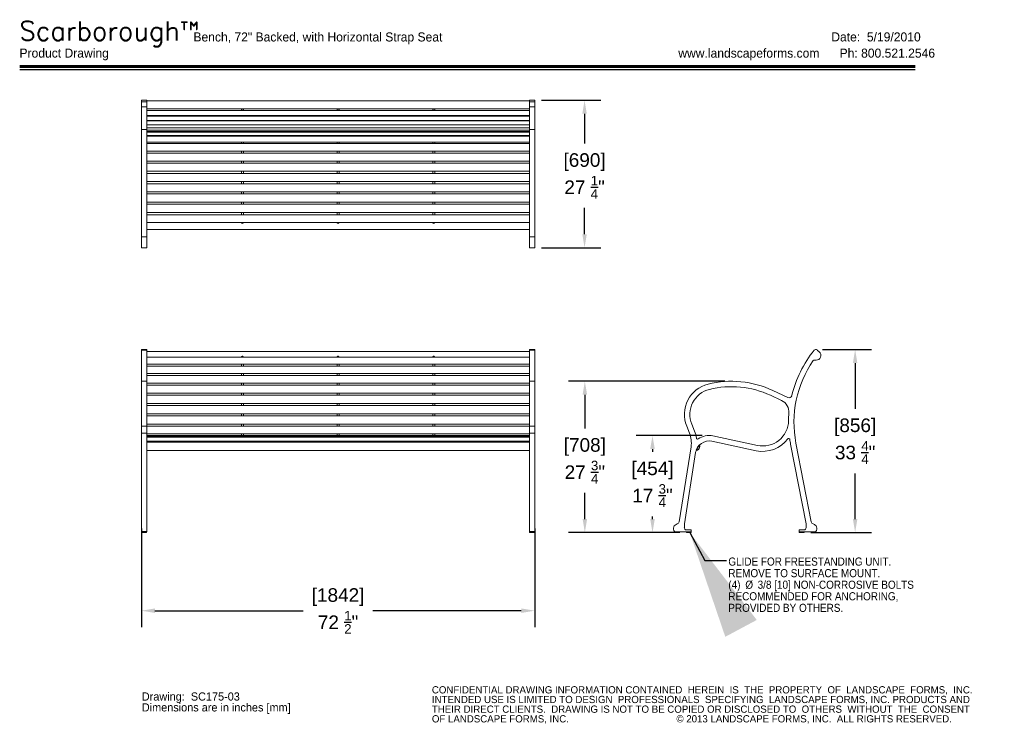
# Model space of a CAD drawing. Header units: feet. Extents: x -2747 to -2628, y 3172 to 3285.
# Tile 2 of 5: x -2746 to -2728, y 3238 to 3250. Entities that reach past the tile are written whole.
import ezdxf

# ---------------------------------------------------------------- set-up
doc = ezdxf.new("R2010")
doc.units = ezdxf.units.FT
doc.header["$LTSCALE"] = 20
doc.header["$MEASUREMENT"] = 0
doc.linetypes.add('SLD-Solid', pattern=[0])
for name, color, linetype in [('FORMAT', 7, 'SLD-Solid'), ('LANDSCAPEFORMS', 7, 'SLD-Solid'), ('MCD-P-SWING', 152, 'Continuous'), ('MCD-TEXT', 7, 'Continuous')]:
    doc.layers.add(name, color=color, linetype=linetype)
doc.styles.add('MCD basic', font='arial.ttf', dxfattribs={"height": 0.125})
doc.styles.add('SLDTEXTSTYLE0', font='txt')
doc.styles.add('SLDTEXTSTYLE1', font='txt')
doc.styles.add('SLDTEXTSTYLE2', font='txt', dxfattribs={"bigfont": 'bigfont'})
doc.styles.add('SLDTEXTSTYLE3', font='GOTHIC.TTF', dxfattribs={"width": 0.913})
doc.styles.get("Standard").update_dxf_attribs({"font": 'simplex.shx'})
doc.dimstyles.new('MCD-ENG', dxfattribs={"dimtxt": 0.125, "dimasz": 0.125, "dimexe": 0.15, "dimexo": 0.0625, "dimgap": 0.09, "dimtad": 0, "dimzin": 0, "dimdsep": 46, "dimtxsty": 'MCD basic', "dimcen": 0.09, "dimclrd": 256, "dimclre": 256, "dimclrt": 256, "dimadec": 1, "dimazin": 1, "dimtfac": 1, "dimtofl": 0, "dimtmove": 0, "dimatfit": 3, "dimfxl": 1, "dimtolj": 1, "dimtzin": 0, "dimlwd": -1, "dimarcsym": 0})
doc.dimstyles.new('SLDDIMSTYLE1', dxfattribs={"dimtxt": 0, "dimasz": 2, "dimexe": 0, "dimexo": 0.0625, "dimgap": 0, "dimtad": 0, "dimtih": 1, "dimtoh": 1, "dimdec": 0, "dimrnd": 1e-09, "dimzin": 0, "dimdsep": 46, "dimlunit": 5, "dimtxsty": 'Standard', "dimsah": 1, "dimcen": 0.09, "dimadec": 0, "dimazin": 0, "dimtfac": 2, "dimtdec": 0, "dimtofl": 0, "dimtmove": 0, "dimatfit": 3, "dimfxl": 1, "dimfrac": 2, "dimtolj": 1, "dimtzin": 0, "dimarcsym": 0})

# ---------------------------------------------------------------- blocks, each defined once
blk = doc.blocks.new('Block1')
at = {"layer": 'FORMAT', "linetype": 'SLD-Solid', "lineweight": 60}
blk.add_line((7.71, 124.98), (172.74, 124.98), dxfattribs=at)
at = {"layer": 'FORMAT'}
blk.add_line((7.71, 124.4), (172.74, 124.4), dxfattribs=at)
blk = doc.blocks.new('SW_NOTE_0')
at = {"layer": 'LANDSCAPEFORMS', "color": 0, "char_height": 1.5, "attachment_point": 1, "style": 'SLDTEXTSTYLE0'}
for s, insert in [('Drawing:  SC175-03', (0, 2.1)), ('Dimensions are in inches [mm]', (0, 0.1))]:
    blk.add_mtext(s, dxfattribs=dict(at, insert=insert))
blk = doc.blocks.new('SW_NOTE_1')
at = {"layer": 'LANDSCAPEFORMS', "color": 0, "attachment_point": 1, "style": 'SLDTEXTSTYLE1'}
for s, insert, char_height in [('CONFIDENTIAL DRAWING INFORMATION CONTAINED  HEREIN  IS  THE  PROPERTY  OF  LANDSCAPE  FORMS,  INC.  ', (0, 1.87), 1.3333), ('INTENDED USE IS LIMITED TO DESIGN  PROFESSIONALS  SPECIFYING  LANDSCAPE FORMS, INC. PRODUCTS AND ', (0, 0.09), 1.3333), ('THEIR DIRECT CLIENTS.  DRAWING IS NOT TO BE COPIED OR DISCLOSED TO  OTHERS  WITHOUT  THE  CONSENT ', (0, -1.69), 1.3333), ('OF LANDSCAPE FORMS, INC.                                        © 2013 LANDSCAPE FORMS, INC.  ALL RIGHTS RESERVED.', (0, -3.47), 1.33333)]:
    blk.add_mtext(s, dxfattribs=dict(at, insert=insert, char_height=char_height))
blk = doc.blocks.new('SW_NOTE_2')
at = {"layer": 'LANDSCAPEFORMS', "color": 0, "attachment_point": 1}
for s, insert, char_height, style in [('Scarborough™', (0, 4.9), 3.5, 'SLDTEXTSTYLE2'), ('Bench, 72" Backed, with Horizontal Strap Seat', (32.06, 2.86), 1.6667, 'SLDTEXTSTYLE0')]:
    blk.add_mtext(s, dxfattribs=dict(at, insert=insert, char_height=char_height, style=style))
blk = doc.blocks.new('*D89')
at = {"layer": 'Defpoints', "color": 0, "lineweight": 50, "transparency": 16777216}
for p in [(-2743.409, 3241.233), (-2736.159, 3241.233), (-2736.159, 3239.594)]:
    blk.add_point(p, dxfattribs=at)
at = {"layer": 'MCD-TEXT', "lineweight": -2, "transparency": 16777216}
for p, q in [((-2743.409, 3241.108), (-2743.409, 3239.294)), ((-2736.159, 3241.108), (-2736.159, 3239.294))]:
    blk.add_line(p, q, dxfattribs=at)
at = {"layer": 'MCD-TEXT', "transparency": 16777216}
for p, q in [((-2743.159, 3239.594), (-2740.426, 3239.594)), ((-2736.409, 3239.594), (-2739.142, 3239.594))]:
    blk.add_line(p, q, dxfattribs=at)
at = {"layer": 'MCD-TEXT', "lineweight": 50, "transparency": 16777216}
for points in [[(-2743.159, 3239.636), (-2743.159, 3239.553), (-2743.409, 3239.594)], [(-2736.409, 3239.636), (-2736.409, 3239.553), (-2736.159, 3239.594)]]:
    blk.add_solid(points, dxfattribs=at)
at = {"layer": 'MCD-TEXT', "transparency": 16777216, "insert": (-2739.784, 3240.008), "char_height": 0.25, "attachment_point": 2, "style": 'MCD basic'}
blk.add_mtext('\\A1;[1842]\\P72 {\\H0.7x;\\S1/2;}"', dxfattribs=at)
blk = doc.blocks.new('*D91')
at = {"layer": 'Defpoints', "color": 0, "lineweight": 50, "transparency": 16777216}
for p in [(-2735.236, 3243.82), (-2732.533, 3243.82), (-2733.363, 3241.032)]:
    blk.add_point(p, dxfattribs=at)
at = {"layer": 'MCD-TEXT', "lineweight": -2, "transparency": 16777216}
for p, q in [((-2732.658, 3243.82), (-2735.536, 3243.82)), ((-2733.488, 3241.032), (-2735.536, 3241.032))]:
    blk.add_line(p, q, dxfattribs=at)
at = {"layer": 'MCD-TEXT', "transparency": 16777216}
for p, q in [((-2735.236, 3243.57), (-2735.236, 3242.952)), ((-2735.236, 3241.282), (-2735.236, 3241.762))]:
    blk.add_line(p, q, dxfattribs=at)
at = {"layer": 'MCD-TEXT', "lineweight": 50, "transparency": 16777216}
for points in [[(-2735.277, 3243.57), (-2735.194, 3243.57), (-2735.236, 3243.82)], [(-2735.277, 3241.282), (-2735.194, 3241.282), (-2735.236, 3241.032)]]:
    blk.add_solid(points, dxfattribs=at)
at = {"layer": 'MCD-TEXT', "transparency": 16777216, "insert": (-2735.236, 3242.772), "char_height": 0.25, "attachment_point": 2, "rotation": 359.999, "style": 'MCD basic'}
blk.add_mtext('\\A1;[708]\\P27 {\\H0.7x;\\S3/4;}"', dxfattribs=at)
blk = doc.blocks.new('*D92')
at = {"layer": 'Defpoints', "color": 0, "lineweight": 50, "transparency": 16777216}
for p in [(-2733.989, 3242.82), (-2732.947, 3242.82), (-2733.363, 3241.032)]:
    blk.add_point(p, dxfattribs=at)
at = {"layer": 'MCD-TEXT', "lineweight": -2, "transparency": 16777216}
for p, q in [((-2733.072, 3242.82), (-2734.289, 3242.82)), ((-2733.488, 3241.032), (-2734.289, 3241.032))]:
    blk.add_line(p, q, dxfattribs=at)
at = {"layer": 'MCD-TEXT', "transparency": 16777216}
for p, q in [((-2733.989, 3242.57), (-2733.989, 3242.521)), ((-2733.989, 3241.282), (-2733.989, 3241.332))]:
    blk.add_line(p, q, dxfattribs=at)
at = {"layer": 'MCD-TEXT', "lineweight": 50, "transparency": 16777216}
for points in [[(-2734.031, 3242.57), (-2733.947, 3242.57), (-2733.989, 3242.82)], [(-2734.031, 3241.282), (-2733.947, 3241.282), (-2733.989, 3241.032)]]:
    blk.add_solid(points, dxfattribs=at)
at = {"layer": 'MCD-TEXT', "transparency": 16777216, "insert": (-2733.989, 3242.341), "char_height": 0.25, "attachment_point": 2, "rotation": 359.999, "style": 'MCD basic'}
blk.add_mtext('\\A1;[454]\\P17 {\\H0.7x;\\S3/4;}"', dxfattribs=at)
blk = doc.blocks.new('*D93')
at = {"layer": 'Defpoints', "color": 0, "lineweight": 50, "transparency": 16777216}
for p in [(-2730.979, 3244.404), (-2730.254, 3244.404), (-2731.198, 3241.032)]:
    blk.add_point(p, dxfattribs=at)
at = {"layer": 'MCD-TEXT', "lineweight": -2, "transparency": 16777216}
for p, q in [((-2730.854, 3244.404), (-2729.954, 3244.404)), ((-2731.073, 3241.032), (-2729.954, 3241.032))]:
    blk.add_line(p, q, dxfattribs=at)
at = {"layer": 'MCD-TEXT', "transparency": 16777216}
for p, q in [((-2730.254, 3244.154), (-2730.254, 3243.314)), ((-2730.254, 3241.282), (-2730.254, 3242.123))]:
    blk.add_line(p, q, dxfattribs=at)
at = {"layer": 'MCD-TEXT', "lineweight": 50, "transparency": 16777216}
for points in [[(-2730.296, 3244.154), (-2730.213, 3244.154), (-2730.254, 3244.404)], [(-2730.296, 3241.282), (-2730.213, 3241.282), (-2730.254, 3241.032)]]:
    blk.add_solid(points, dxfattribs=at)
at = {"layer": 'MCD-TEXT', "transparency": 16777216, "insert": (-2730.254, 3243.134), "char_height": 0.25, "attachment_point": 2, "rotation": 359.999, "style": 'MCD basic'}
blk.add_mtext('\\A1;[856]\\P33 {\\H0.7x;\\S4/4;}"', dxfattribs=at)
blk = doc.blocks.new('SW_NOTE_3')
at = {"layer": 'FORMAT', "color": 0, "char_height": 1.5, "attachment_point": 1, "style": 'SLDTEXTSTYLE3'}
for s, insert in [('GLIDE FOR FREESTANDING UNIT. ', (0.36, 0.54)), ('REMOVE TO SURFACE MOUNT. ', (0.36, -1.59)), ('(4) ', (0.36, -3.72)), ('3/8 [10] NON-CORROSIVE BOLTS ', (5.76, -3.72)), ('%%c', (3.49, -3.72)), ('RECOMMENDED FOR ANCHORING, ', (0.36, -5.85)), ('PROVIDED BY OTHERS.', (0.36, -7.98))]:
    blk.add_mtext(s, dxfattribs=dict(at, insert=insert))
blk = doc.blocks.new('*D90')
at = {"layer": 'Defpoints', "color": 0, "lineweight": 50, "transparency": 16777216}
for p in [(-2736.159, 3248.996), (-2736.159, 3246.278), (-2735.241, 3246.278)]:
    blk.add_point(p, dxfattribs=at)
at = {"layer": 'MCD-TEXT', "lineweight": -2, "transparency": 16777216}
for p, q in [((-2736.034, 3248.996), (-2734.941, 3248.996)), ((-2736.034, 3246.278), (-2734.941, 3246.278))]:
    blk.add_line(p, q, dxfattribs=at)
at = {"layer": 'MCD-TEXT', "transparency": 16777216}
for p, q in [((-2735.241, 3248.746), (-2735.241, 3248.199)), ((-2735.241, 3246.528), (-2735.241, 3247.012))]:
    blk.add_line(p, q, dxfattribs=at)
at = {"layer": 'MCD-TEXT', "lineweight": 50, "transparency": 16777216}
for points in [[(-2735.283, 3248.746), (-2735.2, 3248.746), (-2735.241, 3248.996)], [(-2735.283, 3246.528), (-2735.2, 3246.528), (-2735.241, 3246.278)]]:
    blk.add_solid(points, dxfattribs=at)
at = {"layer": 'MCD-TEXT', "transparency": 16777216, "insert": (-2735.241, 3248.019), "char_height": 0.25, "attachment_point": 2, "rotation": 359.999, "style": 'MCD basic'}
blk.add_mtext('\\A1;[690]\\P27 {\\H0.7x;\\S1/4;}"', dxfattribs=at)

msp = doc.modelspace()

# ---------------------------------------------------------------- hatches: boundary and pattern name
at = {"layer": 'MCD-P-SWING', "ltscale": 0.25}
h = msp.add_hatch(dxfattribs=at)
h.set_pattern_fill('AR-CONC', color=256, scale=0.928118)
h.set_pattern_definition([(50, (0, 0), (6.6570226, -0.582414), [0.696089, -7.656975]), (355, (0, 0), (-1.287776, 6.981232), [0.556871, -6.12558]), (100.45144, (0.555, -0.0485), (5.369246, 6.398818), [0.591584, -6.507428]), (46.1842, (0, 1.856), (9.905261, -1.536215), [1.044133, -11.485463]), (96.63564, (0.825, 1.728), (8.674768, 9.040972), [0.887377, -9.761147]), (351.18416, (0, 1.856), (8.674768, 9.040972), [0.835306, -9.18837]), (21, (0.928, 1.392), (5.540003, -3.7367794), [0.696089, -7.656975]), (326, (0.928, 1.392), (2.258254, 6.73025), [0.556871, -6.12558]), (71.45144, (1.39, 1.081), (7.798257, 2.99347), [0.591584, -6.507428]), (37.5, (0, 0), (0.1128578, 3.0896486), [0, -6.051331, 0, -6.2183922, 0, -6.1487833]), (7.5, (0, 0), (2.4415964, 3.660607), [0, -3.5454117, 0, -5.9121132, 0, -2.3434986]), (327.5, (-2.0697, 0), (4.9545034, -0.2093359), [0, -2.3202956, 0, -7.2393223, 0, -9.6060238]), (317.5, (-2.998, 0), (5.412657, 0.9290926), [0, -3.0163843, 0, -4.8076525, 0, -6.821669])])
h.paths.add_polyline_path([(-2727.505, 3248.99), (-2728.027, 3248.99), (-2728.025, 3247.79), (-2728.028, 3247.561), (-2728.027, 3247.548), (-2728.039, 3247.514), (-2728.059, 3247.487), (-2728.1, 3247.456), (-2728.103, 3247.456), (-2728.079, 3247.472), (-2728.059, 3247.487), (-2728.039, 3247.514), (-2728.027, 3247.548), (-2728.028, 3247.561), (-2728.025, 3247.79), (-2728.027, 3248.99), (-2728.977, 3248.99), (-2728.976, 3247.71), (-2728.979, 3247.558), (-2728.977, 3247.537), (-2728.967, 3247.51), (-2728.957, 3247.495), (-2728.948, 3247.487), (-2728.937, 3247.478), (-2728.926, 3247.469), (-2728.913, 3247.463), (-2728.892, 3247.455), (-2728.883, 3247.455), (-2728.902, 3247.458), (-2728.928, 3247.47), (-2728.948, 3247.487), (-2728.963, 3247.499), (-2728.973, 3247.526), (-2728.977, 3247.535), (-2728.979, 3247.558), (-2728.976, 3247.71), (-2728.977, 3248.99), (-2729.505, 3248.99), (-2729.505, 3245.457), (-2727.505, 3245.457)], flags=17)
h.paths.add_polyline_path([(-2727.505, 3248.99), (-2728.027, 3248.99), (-2728.025, 3247.79), (-2728.028, 3247.561), (-2728.027, 3247.548), (-2728.039, 3247.514), (-2728.059, 3247.487), (-2728.079, 3247.472), (-2728.1, 3247.456), (-2728.103, 3247.456), (-2728.079, 3247.472), (-2728.059, 3247.487), (-2728.039, 3247.514), (-2728.027, 3247.548), (-2728.028, 3247.561), (-2728.025, 3247.79), (-2728.027, 3248.99), (-2728.977, 3248.99), (-2728.976, 3247.71), (-2728.979, 3247.558), (-2728.977, 3247.537), (-2728.967, 3247.51), (-2728.957, 3247.495), (-2728.948, 3247.487), (-2728.937, 3247.478), (-2728.926, 3247.469), (-2728.913, 3247.463), (-2728.898, 3247.457), (-2728.883, 3247.455), (-2728.895, 3247.455), (-2728.928, 3247.47), (-2728.948, 3247.487), (-2728.963, 3247.499), (-2728.973, 3247.526), (-2728.977, 3247.535), (-2728.979, 3247.558), (-2728.976, 3247.71), (-2728.977, 3248.99), (-2729.505, 3248.99), (-2729.505, 3245.457), (-2727.505, 3245.457)], flags=17)

# ---------------------------------------------------------------- linework, layer by layer
at = {"color": 7, "linetype": 'SLD-Solid', "lineweight": 15}
for points, knots in [([(-2741.563, 3248.834), (-2741.563, 3248.833), (-2741.562, 3248.832), (-2741.558, 3248.83), (-2741.551, 3248.829), (-2741.545, 3248.828), (-2741.539, 3248.829), (-2741.535, 3248.83), (-2741.531, 3248.832), (-2741.53, 3248.833), (-2741.53, 3248.834)], [0, 0, 0, 0, 0.061503, 0.239298, 0.395214, 0.530297, 0.655624, 0.782898, 0.92111, 1, 1, 1, 1]), ([(-2739.801, 3248.834), (-2739.8, 3248.833), (-2739.799, 3248.832), (-2739.795, 3248.83), (-2739.789, 3248.829), (-2739.783, 3248.828), (-2739.777, 3248.829), (-2739.772, 3248.83), (-2739.769, 3248.832), (-2739.768, 3248.833), (-2739.767, 3248.834)], [0, 0, 0, 0, 0.061502, 0.239298, 0.395215, 0.530298, 0.655625, 0.782899, 0.92111, 1, 1, 1, 1]), ([(-2738.038, 3248.834), (-2738.038, 3248.833), (-2738.037, 3248.832), (-2738.033, 3248.83), (-2738.026, 3248.829), (-2738.02, 3248.828), (-2738.014, 3248.829), (-2738.01, 3248.83), (-2738.006, 3248.832), (-2738.005, 3248.833), (-2738.005, 3248.834)], [0, 0, 0, 0, 0.061503, 0.239299, 0.395215, 0.530298, 0.655625, 0.7829, 0.92111, 1, 1, 1, 1]), ([(-2741.565, 3246.742), (-2741.565, 3246.741), (-2741.565, 3246.738), (-2741.562, 3246.734), (-2741.557, 3246.73), (-2741.551, 3246.728), (-2741.545, 3246.728), (-2741.539, 3246.729), (-2741.534, 3246.731), (-2741.53, 3246.735), (-2741.528, 3246.739), (-2741.528, 3246.741), (-2741.528, 3246.742)], [0, 0, 0, 0, 0.089439, 0.198096, 0.305721, 0.411695, 0.516124, 0.61973, 0.723508, 0.828379, 0.934857, 1, 1, 1, 1]), ([(-2739.802, 3246.742), (-2739.802, 3246.741), (-2739.802, 3246.738), (-2739.799, 3246.734), (-2739.795, 3246.73), (-2739.789, 3246.728), (-2739.783, 3246.728), (-2739.776, 3246.729), (-2739.771, 3246.731), (-2739.767, 3246.735), (-2739.765, 3246.739), (-2739.765, 3246.741), (-2739.765, 3246.742)], [0, 0, 0, 0, 0.089439, 0.198096, 0.305722, 0.411694, 0.516124, 0.619729, 0.723509, 0.828379, 0.934857, 1, 1, 1, 1]), ([(-2738.04, 3246.742), (-2738.04, 3246.741), (-2738.04, 3246.738), (-2738.037, 3246.734), (-2738.032, 3246.73), (-2738.026, 3246.728), (-2738.02, 3246.728), (-2738.014, 3246.729), (-2738.009, 3246.731), (-2738.005, 3246.735), (-2738.003, 3246.739), (-2738.003, 3246.741), (-2738.003, 3246.742)], [0, 0, 0, 0, 0.089439, 0.198096, 0.305722, 0.411694, 0.516123, 0.619729, 0.723509, 0.828378, 0.934857, 1, 1, 1, 1]), ([(-2741.565, 3244.263), (-2741.565, 3244.264), (-2741.565, 3244.266), (-2741.562, 3244.271), (-2741.558, 3244.277), (-2741.551, 3244.28), (-2741.545, 3244.28), (-2741.539, 3244.279), (-2741.535, 3244.276), (-2741.531, 3244.272), (-2741.528, 3244.267), (-2741.528, 3244.264), (-2741.528, 3244.263)], [0, 0, 0, 0, 0.017018, 0.16128, 0.298729, 0.419263, 0.523691, 0.620577, 0.718969, 0.825817, 0.945779, 1, 1, 1, 1]), ([(-2739.802, 3244.263), (-2739.802, 3244.264), (-2739.802, 3244.266), (-2739.8, 3244.271), (-2739.795, 3244.277), (-2739.789, 3244.28), (-2739.783, 3244.28), (-2739.777, 3244.279), (-2739.772, 3244.276), (-2739.768, 3244.272), (-2739.766, 3244.267), (-2739.766, 3244.264), (-2739.766, 3244.263)], [0, 0, 0, 0, 0.0170177, 0.1612804, 0.2987288, 0.4192633, 0.5236916, 0.6205783, 0.7189701, 0.8258167, 0.9457788, 1, 1, 1, 1]), ([(-2738.04, 3244.263), (-2738.04, 3244.264), (-2738.04, 3244.266), (-2738.037, 3244.271), (-2738.033, 3244.277), (-2738.026, 3244.28), (-2738.02, 3244.28), (-2738.014, 3244.279), (-2738.01, 3244.276), (-2738.006, 3244.272), (-2738.003, 3244.267), (-2738.003, 3244.264), (-2738.003, 3244.263)], [0, 0, 0, 0, 0.0170177, 0.1612807, 0.2987294, 0.4192633, 0.5236917, 0.6205782, 0.7189701, 0.8258164, 0.9457789, 1, 1, 1, 1])]:
    msp.add_open_spline(points, degree=3, knots=knots, dxfattribs=at)
at = {"layer": 'MCD-P-SWING', "linetype": 'SLD-Solid', "lineweight": 15}
for p, q in [((-2743.309, 3248.996), (-2743.409, 3248.996)), ((-2743.409, 3248.996), (-2743.409, 3248.966)), ((-2743.309, 3248.966), (-2743.409, 3248.966)), ((-2743.409, 3248.966), (-2743.409, 3248.926)), ((-2743.409, 3248.926), (-2743.409, 3248.873)), ((-2743.309, 3248.996), (-2743.309, 3248.966)), ((-2736.259, 3248.984), (-2743.309, 3248.984)), ((-2743.309, 3248.966), (-2743.309, 3248.926)), ((-2743.309, 3248.926), (-2743.309, 3248.873)), ((-2736.159, 3248.996), (-2736.259, 3248.996)), ((-2736.259, 3248.996), (-2736.259, 3248.966)), ((-2736.159, 3248.966), (-2736.259, 3248.966)), ((-2736.259, 3248.966), (-2736.259, 3248.926)), ((-2736.259, 3248.926), (-2736.259, 3248.873)), ((-2736.159, 3248.996), (-2736.159, 3248.966)), ((-2736.159, 3248.966), (-2736.159, 3248.926)), ((-2736.159, 3248.926), (-2736.159, 3248.873)), ((-2743.309, 3248.873), (-2743.409, 3248.873)), ((-2743.409, 3248.873), (-2743.409, 3248.457)), ((-2743.309, 3248.873), (-2743.309, 3248.457)), ((-2743.309, 3248.834), (-2736.259, 3248.834)), ((-2736.259, 3248.807), (-2743.309, 3248.807)), ((-2741.565, 3248.834), (-2741.565, 3248.807)), ((-2741.528, 3248.807), (-2741.528, 3248.834)), ((-2739.803, 3248.834), (-2739.803, 3248.807)), ((-2739.765, 3248.807), (-2739.765, 3248.834)), ((-2738.04, 3248.834), (-2738.04, 3248.807)), ((-2738.003, 3248.807), (-2738.003, 3248.834)), ((-2736.159, 3248.873), (-2736.259, 3248.873)), ((-2736.259, 3248.873), (-2736.259, 3248.457)), ((-2736.159, 3248.873), (-2736.159, 3248.457)), ((-2743.309, 3248.714), (-2736.259, 3248.714)), ((-2736.259, 3248.703), (-2743.309, 3248.703)), ((-2743.309, 3248.621), (-2736.259, 3248.621)), ((-2736.259, 3248.616), (-2743.309, 3248.616)), ((-2743.309, 3248.545), (-2736.259, 3248.545)), ((-2741.565, 3248.714), (-2741.565, 3248.703)), ((-2741.565, 3248.621), (-2741.565, 3248.616)), ((-2741.565, 3248.545), (-2741.565, 3248.544)), ((-2741.528, 3248.703), (-2741.528, 3248.714)), ((-2741.528, 3248.616), (-2741.528, 3248.621)), ((-2741.528, 3248.544), (-2741.528, 3248.545)), ((-2739.803, 3248.714), (-2739.803, 3248.703)), ((-2739.803, 3248.621), (-2739.803, 3248.616)), ((-2739.803, 3248.545), (-2739.803, 3248.544)), ((-2739.765, 3248.703), (-2739.765, 3248.714)), ((-2739.765, 3248.616), (-2739.765, 3248.621)), ((-2739.765, 3248.544), (-2739.765, 3248.545)), ((-2738.04, 3248.714), (-2738.04, 3248.703)), ((-2738.04, 3248.621), (-2738.04, 3248.616)), ((-2738.04, 3248.545), (-2738.04, 3248.544)), ((-2738.003, 3248.703), (-2738.003, 3248.714)), ((-2738.003, 3248.616), (-2738.003, 3248.621)), ((-2738.003, 3248.544), (-2738.003, 3248.545)), ((-2743.309, 3248.457), (-2743.409, 3248.457)), ((-2743.409, 3248.457), (-2743.409, 3248.388)), ((-2743.409, 3248.388), (-2743.409, 3248.109)), ((-2736.259, 3248.544), (-2743.309, 3248.544)), ((-2743.309, 3248.485), (-2736.259, 3248.485)), ((-2743.309, 3248.457), (-2743.309, 3248.388)), ((-2743.309, 3248.443), (-2736.259, 3248.443)), ((-2743.309, 3248.418), (-2736.259, 3248.418)), ((-2743.309, 3248.407), (-2736.259, 3248.407)), ((-2743.309, 3248.388), (-2743.309, 3248.109)), ((-2736.159, 3248.457), (-2736.259, 3248.457)), ((-2736.259, 3248.457), (-2736.259, 3248.388)), ((-2736.259, 3248.388), (-2736.259, 3248.109)), ((-2736.159, 3248.457), (-2736.159, 3248.388)), ((-2736.159, 3248.388), (-2736.159, 3248.109)), ((-2743.309, 3248.346), (-2736.259, 3248.346)), ((-2736.259, 3248.336), (-2743.309, 3248.336)), ((-2743.309, 3248.224), (-2736.259, 3248.224)), ((-2736.259, 3248.199), (-2743.309, 3248.199)), ((-2741.565, 3248.346), (-2741.565, 3248.336)), ((-2741.565, 3248.224), (-2741.565, 3248.199)), ((-2741.528, 3248.336), (-2741.528, 3248.346)), ((-2741.528, 3248.199), (-2741.528, 3248.224)), ((-2739.803, 3248.346), (-2739.803, 3248.336)), ((-2739.803, 3248.224), (-2739.803, 3248.199)), ((-2739.765, 3248.336), (-2739.765, 3248.346)), ((-2739.765, 3248.199), (-2739.765, 3248.224)), ((-2738.04, 3248.346), (-2738.04, 3248.336)), ((-2738.04, 3248.224), (-2738.04, 3248.199)), ((-2738.003, 3248.336), (-2738.003, 3248.346)), ((-2738.003, 3248.199), (-2738.003, 3248.224)), ((-2743.409, 3248.109), (-2743.409, 3246.916)), ((-2743.309, 3248.109), (-2743.309, 3246.916)), ((-2743.309, 3248.059), (-2736.259, 3248.059)), ((-2736.259, 3248.023), (-2743.309, 3248.023)), ((-2741.565, 3248.059), (-2741.565, 3248.023)), ((-2741.528, 3248.023), (-2741.528, 3248.059)), ((-2739.803, 3248.059), (-2739.803, 3248.023)), ((-2739.765, 3248.023), (-2739.765, 3248.059)), ((-2738.04, 3248.059), (-2738.04, 3248.023)), ((-2738.003, 3248.023), (-2738.003, 3248.059)), ((-2736.259, 3248.109), (-2736.259, 3246.916)), ((-2736.159, 3248.109), (-2736.159, 3246.916)), ((-2743.309, 3247.873), (-2736.259, 3247.873)), ((-2736.259, 3247.834), (-2743.309, 3247.834)), ((-2741.565, 3247.873), (-2741.565, 3247.834)), ((-2741.528, 3247.834), (-2741.528, 3247.873)), ((-2739.803, 3247.873), (-2739.803, 3247.834)), ((-2739.765, 3247.834), (-2739.765, 3247.873)), ((-2738.04, 3247.873), (-2738.04, 3247.834)), ((-2738.003, 3247.834), (-2738.003, 3247.873)), ((-2743.309, 3247.686), (-2736.259, 3247.686)), ((-2736.259, 3247.646), (-2743.309, 3247.646)), ((-2741.565, 3247.686), (-2741.565, 3247.646)), ((-2741.528, 3247.646), (-2741.528, 3247.686)), ((-2739.803, 3247.686), (-2739.803, 3247.646)), ((-2739.765, 3247.646), (-2739.765, 3247.686)), ((-2738.04, 3247.686), (-2738.04, 3247.646)), ((-2738.003, 3247.646), (-2738.003, 3247.686)), ((-2743.309, 3247.498), (-2736.259, 3247.498)), ((-2736.259, 3247.458), (-2743.309, 3247.458)), ((-2741.565, 3247.498), (-2741.565, 3247.458)), ((-2741.528, 3247.458), (-2741.528, 3247.498)), ((-2739.803, 3247.498), (-2739.803, 3247.458)), ((-2739.765, 3247.458), (-2739.765, 3247.498)), ((-2738.04, 3247.498), (-2738.04, 3247.458)), ((-2738.003, 3247.458), (-2738.003, 3247.498)), ((-2743.309, 3247.309), (-2736.259, 3247.309)), ((-2741.565, 3247.309), (-2741.565, 3247.269)), ((-2741.528, 3247.269), (-2741.528, 3247.309)), ((-2739.803, 3247.309), (-2739.803, 3247.269)), ((-2739.765, 3247.269), (-2739.765, 3247.309)), ((-2738.04, 3247.309), (-2738.04, 3247.269)), ((-2738.003, 3247.269), (-2738.003, 3247.309)), ((-2736.259, 3247.269), (-2743.309, 3247.269)), ((-2743.309, 3247.121), (-2736.259, 3247.121)), ((-2741.565, 3247.121), (-2741.565, 3247.08)), ((-2741.528, 3247.08), (-2741.528, 3247.121)), ((-2739.803, 3247.121), (-2739.803, 3247.08)), ((-2739.765, 3247.08), (-2739.765, 3247.121)), ((-2738.04, 3247.121), (-2738.04, 3247.08)), ((-2738.003, 3247.08), (-2738.003, 3247.121)), ((-2743.409, 3246.916), (-2743.409, 3246.479)), ((-2736.259, 3247.08), (-2743.309, 3247.08)), ((-2743.309, 3246.93), (-2736.259, 3246.93)), ((-2743.309, 3246.916), (-2743.309, 3246.479)), ((-2741.565, 3246.93), (-2741.565, 3246.886)), ((-2741.528, 3246.886), (-2741.528, 3246.93)), ((-2739.803, 3246.93), (-2739.803, 3246.886)), ((-2739.765, 3246.886), (-2739.765, 3246.93)), ((-2738.04, 3246.93), (-2738.04, 3246.886)), ((-2738.003, 3246.886), (-2738.003, 3246.93)), ((-2736.259, 3246.916), (-2736.259, 3246.479)), ((-2736.159, 3246.916), (-2736.159, 3246.479)), ((-2736.259, 3246.886), (-2743.309, 3246.886)), ((-2743.309, 3246.746), (-2736.259, 3246.746)), ((-2741.565, 3246.746), (-2741.565, 3246.742)), ((-2741.528, 3246.742), (-2741.528, 3246.746)), ((-2739.803, 3246.746), (-2739.803, 3246.742)), ((-2739.765, 3246.742), (-2739.765, 3246.746)), ((-2738.04, 3246.746), (-2738.04, 3246.742)), ((-2738.003, 3246.742), (-2738.003, 3246.746)), ((-2743.309, 3246.615), (-2736.259, 3246.615)), ((-2743.409, 3246.479), (-2743.309, 3246.479)), ((-2743.409, 3246.479), (-2743.409, 3246.383)), ((-2743.409, 3246.383), (-2743.409, 3246.345)), ((-2743.309, 3246.479), (-2743.309, 3246.383)), ((-2743.309, 3246.383), (-2743.309, 3246.345)), ((-2736.259, 3246.479), (-2736.159, 3246.479)), ((-2736.259, 3246.479), (-2736.259, 3246.383)), ((-2736.259, 3246.383), (-2736.259, 3246.345)), ((-2736.159, 3246.479), (-2736.159, 3246.383)), ((-2736.159, 3246.383), (-2736.159, 3246.345)), ((-2743.409, 3246.345), (-2743.409, 3246.278)), ((-2743.409, 3246.278), (-2743.309, 3246.278)), ((-2743.309, 3246.345), (-2743.309, 3246.278)), ((-2736.259, 3246.345), (-2736.259, 3246.278)), ((-2736.259, 3246.278), (-2736.159, 3246.278)), ((-2736.159, 3246.345), (-2736.159, 3246.278)), ((-2743.309, 3244.404), (-2743.409, 3244.404)), ((-2743.409, 3244.404), (-2743.409, 3244.39)), ((-2743.309, 3244.39), (-2743.409, 3244.39)), ((-2743.409, 3244.39), (-2743.409, 3243.82)), ((-2743.309, 3244.404), (-2743.309, 3244.39)), ((-2743.309, 3244.39), (-2743.309, 3243.82)), ((-2736.159, 3244.404), (-2736.259, 3244.404)), ((-2736.259, 3244.404), (-2736.259, 3244.39)), ((-2736.159, 3244.39), (-2736.259, 3244.39)), ((-2736.259, 3244.39), (-2736.259, 3243.82)), ((-2736.159, 3244.404), (-2736.159, 3244.39)), ((-2736.159, 3244.39), (-2736.159, 3243.82)), ((-2730.915, 3244.362), (-2730.955, 3244.395)), ((-2736.259, 3244.37), (-2743.309, 3244.37)), ((-2736.259, 3244.263), (-2743.309, 3244.263)), ((-2731.014, 3244.208), (-2730.972, 3244.208)), ((-2743.309, 3244.132), (-2736.259, 3244.132)), ((-2736.259, 3244.1), (-2743.309, 3244.1)), ((-2741.565, 3244.132), (-2741.565, 3244.1)), ((-2741.528, 3244.1), (-2741.528, 3244.132)), ((-2739.803, 3244.132), (-2739.803, 3244.1)), ((-2739.765, 3244.1), (-2739.765, 3244.132)), ((-2738.04, 3244.132), (-2738.04, 3244.1)), ((-2738.003, 3244.1), (-2738.003, 3244.132)), ((-2743.309, 3243.963), (-2736.259, 3243.963)), ((-2736.259, 3243.927), (-2743.309, 3243.927)), ((-2741.565, 3243.963), (-2741.565, 3243.927)), ((-2741.528, 3243.927), (-2741.528, 3243.963)), ((-2739.803, 3243.963), (-2739.803, 3243.927)), ((-2739.765, 3243.927), (-2739.765, 3243.963)), ((-2738.04, 3243.963), (-2738.04, 3243.927)), ((-2738.003, 3243.927), (-2738.003, 3243.963)), ((-2743.309, 3243.82), (-2743.409, 3243.82)), ((-2743.409, 3243.82), (-2743.409, 3243.767)), ((-2743.409, 3243.767), (-2743.409, 3242.993)), ((-2743.309, 3243.82), (-2743.309, 3243.767)), ((-2743.309, 3243.785), (-2736.259, 3243.785)), ((-2743.309, 3243.767), (-2743.309, 3242.993)), ((-2736.259, 3243.748), (-2743.309, 3243.748)), ((-2741.565, 3243.785), (-2741.565, 3243.748)), ((-2741.528, 3243.748), (-2741.528, 3243.785)), ((-2739.803, 3243.785), (-2739.803, 3243.748)), ((-2739.765, 3243.748), (-2739.765, 3243.785)), ((-2738.04, 3243.785), (-2738.04, 3243.748)), ((-2738.003, 3243.748), (-2738.003, 3243.785)), ((-2736.159, 3243.82), (-2736.259, 3243.82)), ((-2736.259, 3243.82), (-2736.259, 3243.767)), ((-2736.259, 3243.767), (-2736.259, 3242.993)), ((-2736.159, 3243.82), (-2736.159, 3243.767)), ((-2736.159, 3243.767), (-2736.159, 3242.993)), ((-2731.493, 3243.521), (-2731.772, 3243.651)), ((-2743.309, 3243.602), (-2736.259, 3243.602)), ((-2736.259, 3243.562), (-2743.309, 3243.562)), ((-2741.565, 3243.602), (-2741.565, 3243.562)), ((-2741.528, 3243.562), (-2741.528, 3243.602)), ((-2739.803, 3243.602), (-2739.803, 3243.562)), ((-2739.765, 3243.562), (-2739.765, 3243.602)), ((-2738.04, 3243.602), (-2738.04, 3243.562)), ((-2738.003, 3243.562), (-2738.003, 3243.602)), ((-2731.613, 3243.467), (-2731.814, 3243.561)), ((-2743.309, 3243.413), (-2736.259, 3243.413)), ((-2736.259, 3243.372), (-2743.309, 3243.372)), ((-2741.565, 3243.413), (-2741.565, 3243.372)), ((-2741.528, 3243.372), (-2741.528, 3243.413)), ((-2739.803, 3243.413), (-2739.803, 3243.372)), ((-2739.765, 3243.372), (-2739.765, 3243.413)), ((-2738.04, 3243.413), (-2738.04, 3243.372)), ((-2738.003, 3243.372), (-2738.003, 3243.413)), ((-2743.309, 3243.222), (-2736.259, 3243.222)), ((-2736.259, 3243.18), (-2743.309, 3243.18)), ((-2741.565, 3243.222), (-2741.565, 3243.18)), ((-2741.528, 3243.18), (-2741.528, 3243.222)), ((-2739.803, 3243.222), (-2739.803, 3243.18)), ((-2739.765, 3243.18), (-2739.765, 3243.222)), ((-2738.04, 3243.222), (-2738.04, 3243.18)), ((-2738.003, 3243.18), (-2738.003, 3243.222)), ((-2743.309, 3242.993), (-2743.409, 3242.993)), ((-2743.409, 3242.993), (-2743.409, 3242.865)), ((-2743.309, 3243.03), (-2736.259, 3243.03)), ((-2736.259, 3242.993), (-2743.309, 3242.993)), ((-2743.309, 3242.993), (-2743.309, 3242.865)), ((-2741.565, 3243.03), (-2741.565, 3242.993)), ((-2741.528, 3242.993), (-2741.528, 3243.03)), ((-2739.803, 3243.03), (-2739.803, 3242.993)), ((-2739.765, 3242.993), (-2739.765, 3243.03)), ((-2738.04, 3243.03), (-2738.04, 3242.993)), ((-2738.003, 3242.993), (-2738.003, 3243.03)), ((-2736.159, 3242.993), (-2736.259, 3242.993)), ((-2736.259, 3242.993), (-2736.259, 3242.865)), ((-2736.159, 3242.993), (-2736.159, 3242.865)), ((-2733.359, 3242.993), (-2733.307, 3242.865)), ((-2733.267, 3243.031), (-2733.215, 3242.902)), ((-2743.309, 3242.865), (-2743.409, 3242.865)), ((-2743.409, 3242.865), (-2743.409, 3242.613)), ((-2743.309, 3242.865), (-2743.309, 3242.613)), ((-2743.309, 3242.85), (-2736.259, 3242.85)), ((-2736.259, 3242.823), (-2743.309, 3242.823)), ((-2736.259, 3242.801), (-2743.309, 3242.801)), ((-2736.259, 3242.792), (-2743.309, 3242.792)), ((-2741.565, 3242.85), (-2741.565, 3242.823)), ((-2741.528, 3242.823), (-2741.528, 3242.85)), ((-2739.803, 3242.85), (-2739.803, 3242.823)), ((-2739.765, 3242.823), (-2739.765, 3242.85)), ((-2738.04, 3242.85), (-2738.04, 3242.823)), ((-2738.003, 3242.823), (-2738.003, 3242.85)), ((-2736.159, 3242.865), (-2736.259, 3242.865)), ((-2736.259, 3242.865), (-2736.259, 3242.613)), ((-2736.159, 3242.865), (-2736.159, 3242.613)), ((-2732.874, 3242.812), (-2732.055, 3242.638)), ((-2743.409, 3242.613), (-2743.409, 3241.233)), ((-2743.309, 3242.714), (-2736.259, 3242.714)), ((-2736.259, 3242.695), (-2743.309, 3242.695)), ((-2743.309, 3242.613), (-2743.309, 3241.233)), ((-2741.565, 3242.714), (-2741.565, 3242.695)), ((-2741.528, 3242.695), (-2741.528, 3242.714)), ((-2739.803, 3242.714), (-2739.803, 3242.695)), ((-2739.765, 3242.695), (-2739.765, 3242.714)), ((-2738.04, 3242.714), (-2738.04, 3242.695)), ((-2738.003, 3242.695), (-2738.003, 3242.714)), ((-2736.259, 3242.613), (-2736.259, 3241.233)), ((-2736.159, 3242.613), (-2736.159, 3241.233)), ((-2733.279, 3242.613), (-2733.497, 3241.233)), ((-2733.183, 3242.551), (-2733.126, 3242.645)), ((-2733.181, 3242.558), (-2733.18, 3242.558)), ((-2732.895, 3242.714), (-2732.076, 3242.54)), ((-2731.443, 3242.661), (-2731.158, 3241.195)), ((-2731.064, 3241.232), (-2731.345, 3242.68)), ((-2743.309, 3242.545), (-2736.259, 3242.545)), ((-2733.402, 3241.195), (-2733.194, 3242.509)), ((-2743.409, 3241.233), (-2743.409, 3241.192)), ((-2743.409, 3241.192), (-2743.409, 3241.055)), ((-2743.309, 3241.233), (-2743.309, 3241.192)), ((-2743.309, 3241.192), (-2743.309, 3241.055)), ((-2736.259, 3241.233), (-2736.259, 3241.192)), ((-2736.259, 3241.192), (-2736.259, 3241.055)), ((-2736.159, 3241.233), (-2736.159, 3241.192)), ((-2736.159, 3241.192), (-2736.159, 3241.055)), ((-2733.402, 3241.12), (-2733.402, 3241.195)), ((-2731.158, 3241.195), (-2731.158, 3241.12)), ((-2743.309, 3241.055), (-2743.409, 3241.055)), ((-2743.409, 3241.055), (-2743.409, 3241.045)), ((-2743.309, 3241.045), (-2743.409, 3241.045)), ((-2743.403, 3241.045), (-2743.403, 3241.034)), ((-2743.403, 3241.034), (-2743.401, 3241.032)), ((-2743.315, 3241.034), (-2743.403, 3241.034)), ((-2743.317, 3241.032), (-2743.401, 3241.032)), ((-2743.317, 3241.032), (-2743.315, 3241.034)), ((-2743.315, 3241.034), (-2743.315, 3241.045)), ((-2743.309, 3241.055), (-2743.309, 3241.045)), ((-2736.159, 3241.055), (-2736.259, 3241.055)), ((-2736.259, 3241.055), (-2736.259, 3241.045)), ((-2736.159, 3241.045), (-2736.259, 3241.045)), ((-2736.253, 3241.045), (-2736.253, 3241.034)), ((-2736.253, 3241.034), (-2736.251, 3241.032)), ((-2736.165, 3241.034), (-2736.253, 3241.034)), ((-2736.167, 3241.032), (-2736.251, 3241.032)), ((-2736.167, 3241.032), (-2736.165, 3241.034)), ((-2736.165, 3241.034), (-2736.165, 3241.045)), ((-2736.159, 3241.055), (-2736.159, 3241.045)), ((-2733.565, 3241.045), (-2733.277, 3241.045)), ((-2733.277, 3241.082), (-2733.365, 3241.082)), ((-2733.365, 3241.045), (-2733.365, 3241.034)), ((-2733.365, 3241.034), (-2733.363, 3241.032)), ((-2733.277, 3241.034), (-2733.365, 3241.034)), ((-2733.279, 3241.032), (-2733.363, 3241.032)), ((-2733.279, 3241.032), (-2733.277, 3241.034)), ((-2733.277, 3241.045), (-2733.277, 3241.082)), ((-2733.277, 3241.034), (-2733.277, 3241.045)), ((-2731.283, 3241.082), (-2731.283, 3241.045)), ((-2731.196, 3241.082), (-2731.283, 3241.082)), ((-2731.283, 3241.045), (-2731.283, 3241.034)), ((-2731.283, 3241.045), (-2730.996, 3241.045)), ((-2731.283, 3241.034), (-2731.281, 3241.032)), ((-2731.196, 3241.034), (-2731.283, 3241.034)), ((-2731.198, 3241.032), (-2731.281, 3241.032)), ((-2731.198, 3241.032), (-2731.196, 3241.034)), ((-2731.196, 3241.034), (-2731.196, 3241.045))]:
    msp.add_line(p, q, dxfattribs=at)
at = {"layer": 'MCD-P-SWING', "color": 7, "linetype": 'SLD-Solid', "lineweight": 15, "flags": 128}
msp.add_lwpolyline([(-2733.13, 3242.638), (-2733.13, 3242.638), (-2733.13, 3242.64)], dxfattribs=at)
at = {"layer": 'MCD-P-SWING', "linetype": 'SLD-Solid', "lineweight": 15}
for centre, radius, start, end in [((-2729.382, 3243.062), 2.1, 140.7472, 166.4263), ((-2730.979, 3244.367), 0.0375, 49.7017, 140.9227), ((-2729.382, 3243.062), 2, 145.2212, 191), ((-2731.014, 3244.195), 0.0125, 90, 144.9372), ((-2730.972, 3244.295), 0.0875, 270, 49.5032), ((-2732.826, 3243.209), 0.575, 103.8786, 202.0875), ((-2732.826, 3243.209), 0.475, 103.8786, 201.9653), ((-2732.533, 3242.02), 1.8, 65, 103.8786), ((-2732.533, 3242.02), 1.7, 65.0001, 103.8786), ((-2731.714, 3243.249), 0.24, 355.4037, 65.0001), ((-2731.472, 3243.566), 0.05, 245, 346.2731), ((-2729.382, 3243.062), 2.1, 175.4037, 179.0922), ((-2731.956, 3243.103), 0.475, 258.0308, 359.0611), ((-2733.748, 3242.687), 0.475, 351, 21.9363), ((-2733.748, 3242.687), 0.575, 8.3549, 21.964), ((-2733.159, 3242.774), 0.0203, 188.3549, 304.9029), ((-2732.947, 3242.47), 0.35, 78, 124.9029), ((-2731.956, 3243.103), 0.575, 258, 323.3766), ((-2731.479, 3242.748), 0.0203, 8.5195, 143.2569), ((-2729.382, 3243.062), 2.1, 188.5195, 191.0117), ((-2732.947, 3242.47), 0.25, 78, 171), ((-2733.19, 3242.62), 0.075, 273.513, 0), ((-2733.19, 3242.62), 0.0687, 275.6102, 21.0247), ((-2733.19, 3242.62), 0.075, 0, 23.1219), ((-2733.515, 3241.107), 0.0875, 103.4794, 216.7569), ((-2733.547, 3241.241), 0.05, 283.4794, 351), ((-2733.365, 3241.12), 0.0375, 180, 270), ((-2731.196, 3241.12), 0.0375, 270, 0), ((-2731.014, 3241.241), 0.05, 191, 256.8463), ((-2731.046, 3241.107), 0.0875, 323.1301, 76.8463), ((-2733.565, 3241.07), 0.025, 216.4743, 270), ((-2730.996, 3241.07), 0.025, 270, 323.1301)]:
    msp.add_arc(centre, radius, start, end, dxfattribs=at)

# ---------------------------------------------------------------- block references
at = {"layer": 'MCD-TEXT', "xscale": 0.1, "yscale": 0.1, "zscale": 0.1}
for name, p in [('SW_NOTE_2', (-2745.656, 3249.958)), ('Block1', (-2746.423, 3237.12)), ('SW_NOTE_3', (-2732.627, 3240.52)), ('SW_NOTE_1', (-2738.055, 3238.017)), ('SW_NOTE_0', (-2743.401, 3237.879))]:
    msp.add_blockref(name, p, dxfattribs=at)

# ---------------------------------------------------------------- texts
at = {"layer": 'MCD-TEXT', "char_height": 0.16667, "style": 'SLDTEXTSTYLE0'}
for s, insert, attachment_point in [('Date:  5/19/2010', (-2729.046, 3250.245), 3), ('Product Drawing', (-2745.656, 3249.947), 1), ('www.landscapeforms.com      Ph: 800.521.2546', (-2728.781, 3249.946), 3)]:
    msp.add_mtext(s, dxfattribs=dict(at, insert=insert, attachment_point=attachment_point))

# ---------------------------------------------------------------- dimensions: what is measured, and where the dimension line sits
at = {"layer": 'MCD-TEXT'}
for base, p1, p2, text, picture, middle in [((-2735.241, 3246.278), (-2736.159, 3248.996), (-2736.159, 3246.278), '[690]\\P27 {\\H0.7x;\\S1/4;}"', '*D90', (-2735.241, 3247.606)), ((-2730.254, 3244.404), (-2731.198, 3241.032), (-2730.979, 3244.404), '[856]\\P33 {\\H0.7x;\\S4/4;}"', '*D93', (-2730.254, 3242.718)), ((-2735.236, 3243.82), (-2733.363, 3241.032), (-2732.533, 3243.82), '[708]\\P27 {\\H0.7x;\\S3/4;}"', '*D91', (-2735.236, 3242.357)), ((-2733.989, 3242.82), (-2733.363, 3241.032), (-2732.947, 3242.82), '[454]\\P17 {\\H0.7x;\\S3/4;}"', '*D92', (-2733.989, 3241.926))]:
    dim = msp.add_linear_dim(base=base, p1=p1, p2=p2, angle=90, text=text, dimstyle='MCD-ENG', override={"dimpost": "'"}, dxfattribs=at)
    dim.commit()
    dim.dimension.update_dxf_attribs({"geometry": picture, "text_midpoint": middle, "dimtype": 160, "text_rotation": 359.999})
dim = msp.add_linear_dim(base=(-2736.159, 3239.594), p1=(-2743.409, 3241.233), p2=(-2736.159, 3241.233), text='[1842]\\P72 {\\H0.7x;\\S1/2;}"', dimstyle='MCD-ENG', override={"dimpost": "'"}, dxfattribs=at)
dim.commit()
dim.dimension.update_dxf_attribs({"geometry": '*D89', "text_midpoint": (-2739.784, 3239.594), "dimtype": 160})

# ---------------------------------------------------------------- leaders
at = {"layer": 'FORMAT'}
msp.add_leader([(-2733.301, 3241.032), (-2733.027, 3240.52), (-2732.627, 3240.52)], dimstyle='SLDDIMSTYLE1', dxfattribs=at)

doc.saveas('drawing.dxf')
